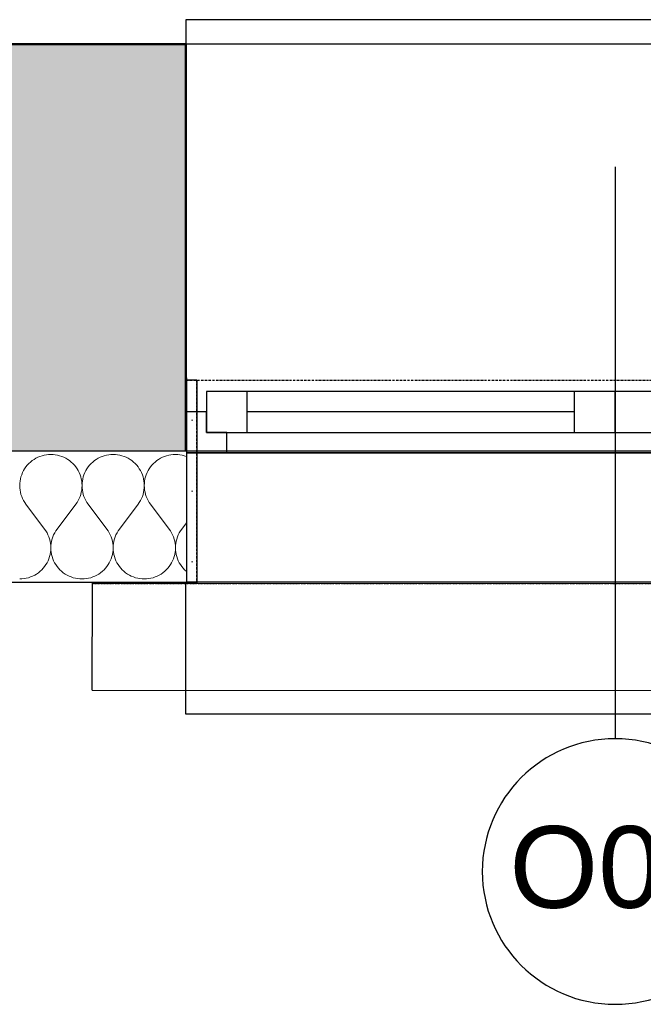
# Model space of a CAD drawing. Header units: millimetres. Extents: x -25972 to 4435, y -2839 to 20217.
# Tile 29 of 110: x -12686 to -11923, y -325 to 880. Entities that reach past the tile are written whole.
import ezdxf

# ---------------------------------------------------------------- set-up
doc = ezdxf.new("R2010")
doc.units = ezdxf.units.MM
doc.header["$MEASUREMENT"] = 0
for name, pattern in [('Wipeout_Contour', [1000, 0, -1000]), ('Čerchovaná M', [4.5, 2.5, -0.85, 0.3, -0.85]), ('Čerchovaná S', [3.5, 1.5, -0.85, 0.3, -0.85])]:
    doc.linetypes.add(name, pattern=pattern)
for name, color, linetype in [('7._POHLED ZÁPADNÍ_2_3D prvky fasada nove', 7, 'Continuous'), ('7._POHLED ZÁPADNÍ_2_Konstrukce - nosné', 7, 'Continuous'), ('7._POHLED ZÁPADNÍ_2_Nové_3D prvky fasada nove', 7, 'Continuous'), ('7._POHLED ZÁPADNÍ_2_Nové_Konstrukce - nosné', 7, 'Continuous'), ('7._POHLED ZÁPADNÍ_2_Nové_Otvory – Okna', 7, 'Continuous'), ('7._POHLED ZÁPADNÍ_2_Nové_Otvory – Značky oken', 7, 'Continuous'), ('7._POHLED ZÁPADNÍ_2_Nové_Výplně - Povrchové', 7, 'Continuous'), ('7._POHLED ZÁPADNÍ_2_Nové_Výplně – Řezové', 7, 'Continuous'), ('7._POHLED ZÁPADNÍ_2_Otvory – Značky oken', 7, 'Continuous'), ('7._POHLED ZÁPADNÍ_2_Výplně – Řezové', 7, 'Continuous')]:
    doc.layers.add(name, color=color, linetype=linetype)
doc.styles.add('GENEROVANÝ_STYL_1', font='txt')

# ---------------------------------------------------------------- blocks, each defined once
blk = doc.blocks.new('*X6', base_point=(-26263.1, -5016.6))
at = {"layer": '7._POHLED ZÁPADNÍ_2_Nové_Výplně – Řezové', "color": 21, "linetype": 'Continuous', "lineweight": 20, "true_color": 0xffaaaa}
for p, q in [((-12672.6, 338.7), (-12674.6, 336.8)), ((-12670.4, 340.4), (-12672.6, 338.7)), ((-12668.2, 341.9), (-12670.4, 340.4)), ((-12665.9, 343.3), (-12668.2, 341.9)), ((-12663.4, 344.5), (-12665.9, 343.3)), ((-12660.9, 345.6), (-12663.4, 344.5)), ((-12658.3, 346.4), (-12660.9, 345.6)), ((-12655.7, 347.1), (-12658.3, 346.4)), ((-12653, 347.6), (-12655.7, 347.1)), ((-12650.3, 347.9), (-12653, 347.6)), ((-12647.6, 348), (-12650.3, 347.9)), ((-12644.9, 347.9), (-12647.6, 348)), ((-12642.2, 347.6), (-12644.9, 347.9)), ((-12639.5, 347.1), (-12642.2, 347.6)), ((-12636.9, 346.4), (-12639.5, 347.1)), ((-12634.3, 345.6), (-12636.9, 346.4)), ((-12631.8, 344.5), (-12634.3, 345.6)), ((-12629.3, 343.3), (-12631.8, 344.5)), ((-12627, 341.9), (-12629.3, 343.3)), ((-12624.8, 340.4), (-12627, 341.9)), ((-12622.7, 338.7), (-12624.8, 340.4)), ((-12620.7, 336.8), (-12622.7, 338.7)), ((-12596.4, 338.7), (-12598.4, 336.8)), ((-12594.3, 340.4), (-12596.4, 338.7)), ((-12592, 341.9), (-12594.3, 340.4)), ((-12589.7, 343.3), (-12592, 341.9)), ((-12587.3, 344.5), (-12589.7, 343.3)), ((-12584.7, 345.6), (-12587.3, 344.5)), ((-12582.2, 346.4), (-12584.7, 345.6)), ((-12579.5, 347.1), (-12582.2, 346.4)), ((-12576.8, 347.6), (-12579.5, 347.1)), ((-12574.1, 347.9), (-12576.8, 347.6)), ((-12571.4, 348), (-12574.1, 347.9)), ((-12568.7, 347.9), (-12571.4, 348)), ((-12566, 347.6), (-12568.7, 347.9)), ((-12563.3, 347.1), (-12566, 347.6)), ((-12560.7, 346.4), (-12563.3, 347.1)), ((-12558.1, 345.6), (-12560.7, 346.4)), ((-12555.6, 344.5), (-12558.1, 345.6)), ((-12553.2, 343.3), (-12555.6, 344.5)), ((-12550.8, 341.9), (-12553.2, 343.3)), ((-12548.6, 340.4), (-12550.8, 341.9)), ((-12546.5, 338.7), (-12548.6, 340.4)), ((-12544.5, 336.8), (-12546.5, 338.7)), ((-12520.2, 338.7), (-12522.2, 336.8)), ((-12518.1, 340.4), (-12520.2, 338.7)), ((-12515.8, 341.9), (-12518.1, 340.4)), ((-12513.5, 343.3), (-12515.8, 341.9)), ((-12511.1, 344.5), (-12513.5, 343.3)), ((-12508.5, 345.6), (-12511.1, 344.5)), ((-12506, 346.4), (-12508.5, 345.6)), ((-12503.3, 347.1), (-12506, 346.4)), ((-12500.7, 347.6), (-12503.3, 347.1)), ((-12497.9, 347.9), (-12500.7, 347.6)), ((-12495.2, 348), (-12497.9, 347.9)), ((-12492.5, 347.9), (-12495.2, 348)), ((-12489.8, 347.6), (-12492.5, 347.9)), ((-12487.1, 347.1), (-12489.8, 347.6)), ((-12484.5, 346.4), (-12487.1, 347.1)), ((-12481.9, 345.6), (-12484.5, 346.4)), ((-12481.8, 345.5), (-12481.9, 345.6)), ((-12682.3, 325.7), (-12683.3, 323.2)), ((-12681.1, 328.1), (-12682.3, 325.7)), ((-12679.7, 330.5), (-12681.1, 328.1)), ((-12678.1, 332.7), (-12679.7, 330.5)), ((-12676.4, 334.8), (-12678.1, 332.7)), ((-12674.6, 336.8), (-12676.4, 334.8)), ((-12618.8, 334.8), (-12620.7, 336.8)), ((-12617.1, 332.7), (-12618.8, 334.8)), ((-12615.6, 330.5), (-12617.1, 332.7)), ((-12614.2, 328.1), (-12615.6, 330.5)), ((-12613, 325.7), (-12614.2, 328.1)), ((-12611.9, 323.2), (-12613, 325.7)), ((-12606.1, 325.7), (-12607.1, 323.2)), ((-12604.9, 328.1), (-12606.1, 325.7)), ((-12603.5, 330.5), (-12604.9, 328.1)), ((-12601.9, 332.7), (-12603.5, 330.5)), ((-12600.2, 334.8), (-12601.9, 332.7)), ((-12598.4, 336.8), (-12600.2, 334.8)), ((-12542.6, 334.8), (-12544.5, 336.8)), ((-12540.9, 332.7), (-12542.6, 334.8)), ((-12539.4, 330.5), (-12540.9, 332.7)), ((-12538, 328.1), (-12539.4, 330.5)), ((-12536.8, 325.7), (-12538, 328.1)), ((-12535.7, 323.2), (-12536.8, 325.7)), ((-12529.9, 325.7), (-12530.9, 323.2)), ((-12528.7, 328.1), (-12529.9, 325.7)), ((-12527.3, 330.5), (-12528.7, 328.1)), ((-12525.7, 332.7), (-12527.3, 330.5)), ((-12524, 334.8), (-12525.7, 332.7)), ((-12522.2, 336.8), (-12524, 334.8)), ((-12685.3, 315.3), (-12685.6, 312.6)), ((-12684.8, 318), (-12685.3, 315.3)), ((-12684.2, 320.6), (-12684.8, 318)), ((-12683.3, 323.2), (-12684.2, 320.6)), ((-12611.1, 320.6), (-12611.9, 323.2)), ((-12610.4, 318), (-12611.1, 320.6)), ((-12609.9, 315.3), (-12610.4, 318)), ((-12609.6, 312.6), (-12609.9, 315.3)), ((-12609.1, 315.3), (-12609.4, 312.6)), ((-12608.6, 318), (-12609.1, 315.3)), ((-12608, 320.6), (-12608.6, 318)), ((-12607.1, 323.2), (-12608, 320.6)), ((-12534.9, 320.6), (-12535.7, 323.2)), ((-12534.2, 318), (-12534.9, 320.6)), ((-12533.7, 315.3), (-12534.2, 318)), ((-12533.4, 312.6), (-12533.7, 315.3)), ((-12532.9, 315.3), (-12533.2, 312.6)), ((-12532.5, 318), (-12532.9, 315.3)), ((-12531.8, 320.6), (-12532.5, 318)), ((-12530.9, 323.2), (-12531.8, 320.6)), ((-12685.6, 312.6), (-12685.7, 309.9)), ((-12685.7, 309.9), (-12685.6, 307.1)), ((-12685.6, 307.1), (-12685.3, 304.4)), ((-12685.3, 304.4), (-12684.8, 301.8)), ((-12684.8, 301.8), (-12684.2, 299.1)), ((-12611.1, 299.1), (-12610.4, 301.8)), ((-12610.4, 301.8), (-12609.9, 304.4)), ((-12609.9, 304.4), (-12609.6, 307.1)), ((-12609.5, 309.9), (-12609.6, 312.6)), ((-12609.6, 307.1), (-12609.5, 309.9)), ((-12609.4, 312.6), (-12609.5, 309.9)), ((-12609.5, 309.9), (-12609.4, 307.1)), ((-12609.4, 307.1), (-12609.1, 304.4)), ((-12609.1, 304.4), (-12608.6, 301.8)), ((-12608.6, 301.8), (-12608, 299.1)), ((-12534.9, 299.1), (-12534.2, 301.8)), ((-12534.2, 301.8), (-12533.7, 304.4)), ((-12533.7, 304.4), (-12533.4, 307.1)), ((-12533.3, 309.9), (-12533.4, 312.6)), ((-12533.4, 307.1), (-12533.3, 309.9)), ((-12533.2, 312.6), (-12533.3, 309.9)), ((-12533.3, 309.9), (-12533.2, 307.1)), ((-12533.2, 307.1), (-12532.9, 304.4)), ((-12532.9, 304.4), (-12532.4, 301.8)), ((-12532.4, 301.8), (-12531.8, 299.1)), ((-12684.2, 299.1), (-12683.3, 296.5)), ((-12683.3, 296.5), (-12682.3, 294)), ((-12682.3, 294), (-12681, 291.6)), ((-12681, 291.6), (-12679.6, 289.3)), ((-12679.6, 289.3), (-12678.1, 287)), ((-12617.1, 287), (-12615.6, 289.3)), ((-12615.6, 289.3), (-12614.2, 291.6)), ((-12614.2, 291.6), (-12613, 294)), ((-12613, 294), (-12611.9, 296.5)), ((-12611.9, 296.5), (-12611.1, 299.1)), ((-12608, 299.1), (-12607.1, 296.5)), ((-12607.1, 296.5), (-12606.1, 294)), ((-12606.1, 294), (-12604.8, 291.6)), ((-12604.8, 291.6), (-12603.5, 289.3)), ((-12603.5, 289.3), (-12601.9, 287)), ((-12540.9, 287), (-12539.4, 289.3)), ((-12539.4, 289.3), (-12538, 291.6)), ((-12538, 291.6), (-12536.8, 294)), ((-12536.8, 294), (-12535.7, 296.5)), ((-12535.7, 296.5), (-12534.9, 299.1)), ((-12531.8, 299.1), (-12530.9, 296.5)), ((-12530.9, 296.5), (-12529.9, 294)), ((-12529.9, 294), (-12528.7, 291.6)), ((-12528.7, 291.6), (-12527.3, 289.3)), ((-12527.3, 289.3), (-12525.7, 287)), ((-12655.2, 256.6), (-12678.1, 287)), ((-12640, 256.6), (-12617.1, 287)), ((-12579, 256.5), (-12601.9, 287)), ((-12563.8, 256.5), (-12540.9, 287)), ((-12502.9, 256.5), (-12525.7, 287)), ((-12653.7, 254.3), (-12655.2, 256.6)), ((-12652.3, 252), (-12653.7, 254.3)), ((-12641.5, 254.3), (-12642.9, 252)), ((-12640, 256.6), (-12641.5, 254.3)), ((-12577.5, 254.3), (-12579, 256.5)), ((-12576.1, 252), (-12577.5, 254.3)), ((-12565.4, 254.3), (-12566.7, 252)), ((-12563.8, 256.5), (-12565.4, 254.3)), ((-12501.3, 254.3), (-12502.9, 256.5)), ((-12499.9, 252), (-12501.3, 254.3)), ((-12489.2, 254.3), (-12490.6, 252)), ((-12487.6, 256.5), (-12489.2, 254.3)), ((-12487.6, 256.5), (-12481.8, 264.3)), ((-12651.1, 249.5), (-12652.3, 252)), ((-12650, 247), (-12651.1, 249.5)), ((-12649.2, 244.5), (-12650, 247)), ((-12648.5, 241.8), (-12649.2, 244.5)), ((-12648, 239.1), (-12648.5, 241.8)), ((-12646.7, 241.8), (-12647.2, 239.1)), ((-12646.1, 244.5), (-12646.7, 241.8)), ((-12645.2, 247), (-12646.1, 244.5)), ((-12644.2, 249.5), (-12645.2, 247)), ((-12642.9, 252), (-12644.2, 249.5)), ((-12574.9, 249.5), (-12576.1, 252)), ((-12573.8, 247), (-12574.9, 249.5)), ((-12573, 244.5), (-12573.8, 247)), ((-12572.3, 241.8), (-12573, 244.5)), ((-12571.8, 239.1), (-12572.3, 241.8)), ((-12570.5, 241.8), (-12571, 239.1)), ((-12569.9, 244.5), (-12570.5, 241.8)), ((-12569, 247), (-12569.9, 244.5)), ((-12568, 249.5), (-12569, 247)), ((-12566.7, 252), (-12568, 249.5)), ((-12498.7, 249.5), (-12499.9, 252)), ((-12497.6, 247), (-12498.7, 249.5)), ((-12496.8, 244.4), (-12497.6, 247)), ((-12496.1, 241.8), (-12496.8, 244.4)), ((-12495.6, 239.1), (-12496.1, 241.8)), ((-12494.4, 241.8), (-12494.8, 239.1)), ((-12493.7, 244.4), (-12494.4, 241.8)), ((-12492.8, 247), (-12493.7, 244.4)), ((-12491.8, 249.5), (-12492.8, 247)), ((-12490.6, 252), (-12491.8, 249.5)), ((-12647.7, 236.4), (-12648, 239.1)), ((-12648, 228.3), (-12647.7, 231)), ((-12647.6, 233.7), (-12647.7, 236.4)), ((-12647.7, 231), (-12647.6, 233.7)), ((-12647.5, 236.4), (-12647.6, 233.7)), ((-12647.6, 233.7), (-12647.5, 231)), ((-12647.2, 239.1), (-12647.5, 236.4)), ((-12647.5, 231), (-12647.2, 228.3)), ((-12571.5, 236.4), (-12571.8, 239.1)), ((-12571.8, 228.3), (-12571.5, 231)), ((-12571.4, 233.7), (-12571.5, 236.4)), ((-12571.5, 231), (-12571.4, 233.7)), ((-12571.3, 236.4), (-12571.4, 233.7)), ((-12571.4, 233.7), (-12571.3, 231)), ((-12571, 239.1), (-12571.3, 236.4)), ((-12571.3, 231), (-12571, 228.3)), ((-12495.3, 236.4), (-12495.6, 239.1)), ((-12495.6, 228.3), (-12495.3, 231)), ((-12495.2, 233.7), (-12495.3, 236.4)), ((-12495.3, 231), (-12495.2, 233.7)), ((-12495.1, 236.4), (-12495.2, 233.7)), ((-12495.2, 233.7), (-12495.1, 231)), ((-12494.8, 239.1), (-12495.1, 236.4)), ((-12495.1, 231), (-12494.8, 228.3)), ((-12652.3, 215.5), (-12651, 217.9)), ((-12651, 217.9), (-12650, 220.4)), ((-12650, 220.4), (-12649.2, 223)), ((-12649.2, 223), (-12648.5, 225.6)), ((-12648.5, 225.6), (-12648, 228.3)), ((-12647.2, 228.3), (-12646.7, 225.6)), ((-12646.7, 225.6), (-12646.1, 223)), ((-12646.1, 223), (-12645.2, 220.4)), ((-12645.2, 220.4), (-12644.2, 217.9)), ((-12644.2, 217.9), (-12643, 215.5)), ((-12576.1, 215.4), (-12574.9, 217.9)), ((-12574.9, 217.9), (-12573.8, 220.4)), ((-12573.8, 220.4), (-12573, 223)), ((-12573, 223), (-12572.3, 225.6)), ((-12572.3, 225.6), (-12571.8, 228.3)), ((-12571, 228.3), (-12570.6, 225.6)), ((-12570.6, 225.6), (-12569.9, 223)), ((-12569.9, 223), (-12569, 220.4)), ((-12569, 220.4), (-12568, 217.9)), ((-12568, 217.9), (-12566.8, 215.4)), ((-12499.9, 215.4), (-12498.7, 217.9)), ((-12498.7, 217.9), (-12497.6, 220.4)), ((-12497.6, 220.4), (-12496.8, 223)), ((-12496.8, 223), (-12496.1, 225.6)), ((-12496.1, 225.6), (-12495.6, 228.3)), ((-12494.8, 228.3), (-12494.4, 225.6)), ((-12494.4, 225.6), (-12493.7, 223)), ((-12493.7, 223), (-12492.8, 220.4)), ((-12492.8, 220.4), (-12491.8, 217.9)), ((-12491.8, 217.9), (-12490.6, 215.4)), ((-12662.9, 203.2), (-12660.8, 204.9)), ((-12660.8, 204.9), (-12658.8, 206.8)), ((-12658.8, 206.8), (-12656.9, 208.8)), ((-12656.9, 208.8), (-12655.2, 210.9)), ((-12655.2, 210.9), (-12653.7, 213.1)), ((-12653.7, 213.1), (-12652.3, 215.5)), ((-12643, 215.5), (-12641.6, 213.1)), ((-12641.6, 213.1), (-12640, 210.9)), ((-12640, 210.9), (-12638.3, 208.8)), ((-12638.3, 208.8), (-12636.5, 206.8)), ((-12636.5, 206.8), (-12634.5, 204.9)), ((-12634.5, 204.9), (-12632.4, 203.2)), ((-12586.7, 203.2), (-12584.6, 204.9)), ((-12584.6, 204.9), (-12582.6, 206.8)), ((-12582.6, 206.8), (-12580.7, 208.8)), ((-12580.7, 208.8), (-12579, 210.9)), ((-12579, 210.9), (-12577.5, 213.1)), ((-12577.5, 213.1), (-12576.1, 215.4)), ((-12566.8, 215.4), (-12565.4, 213.1)), ((-12565.4, 213.1), (-12563.8, 210.9)), ((-12563.8, 210.9), (-12562.1, 208.8)), ((-12562.1, 208.8), (-12560.3, 206.8)), ((-12560.3, 206.8), (-12558.3, 204.9)), ((-12558.3, 204.9), (-12556.2, 203.2)), ((-12510.5, 203.2), (-12508.4, 204.9)), ((-12508.4, 204.9), (-12506.4, 206.8)), ((-12506.4, 206.8), (-12504.5, 208.8)), ((-12504.5, 208.8), (-12502.8, 210.9)), ((-12502.8, 210.9), (-12501.3, 213.1)), ((-12501.3, 213.1), (-12499.9, 215.4)), ((-12490.6, 215.4), (-12489.2, 213.1)), ((-12489.2, 213.1), (-12487.6, 210.9)), ((-12487.6, 210.9), (-12485.9, 208.8)), ((-12485.9, 208.8), (-12484.1, 206.8)), ((-12484.1, 206.8), (-12482.1, 204.9)), ((-12482.1, 204.9), (-12481.8, 204.7)), ((-12685.7, 195.6), (-12683, 195.7)), ((-12683, 195.7), (-12680.3, 196)), ((-12680.3, 196), (-12677.6, 196.5)), ((-12677.6, 196.5), (-12675, 197.1)), ((-12675, 197.1), (-12672.4, 198)), ((-12672.4, 198), (-12669.9, 199)), ((-12669.9, 199), (-12667.4, 200.3)), ((-12667.4, 200.3), (-12665.1, 201.6)), ((-12665.1, 201.6), (-12662.9, 203.2)), ((-12632.4, 203.2), (-12630.1, 201.6)), ((-12630.1, 201.6), (-12627.8, 200.3)), ((-12627.8, 200.3), (-12625.4, 199)), ((-12625.4, 199), (-12622.8, 198)), ((-12622.8, 198), (-12620.3, 197.1)), ((-12620.3, 197.1), (-12617.6, 196.5)), ((-12617.6, 196.5), (-12614.9, 196)), ((-12614.9, 196), (-12612.2, 195.7)), ((-12612.2, 195.7), (-12609.5, 195.6)), ((-12609.5, 195.6), (-12606.8, 195.7)), ((-12606.8, 195.7), (-12604.1, 196)), ((-12604.1, 196), (-12601.4, 196.5)), ((-12601.4, 196.5), (-12598.8, 197.1)), ((-12598.8, 197.1), (-12596.2, 198)), ((-12596.2, 198), (-12593.7, 199)), ((-12593.7, 199), (-12591.3, 200.3)), ((-12591.3, 200.3), (-12588.9, 201.6)), ((-12588.9, 201.6), (-12586.7, 203.2)), ((-12556.2, 203.2), (-12553.9, 201.6)), ((-12553.9, 201.6), (-12551.6, 200.3)), ((-12551.6, 200.3), (-12549.2, 199)), ((-12549.2, 199), (-12546.6, 198)), ((-12546.6, 198), (-12544.1, 197.1)), ((-12544.1, 197.1), (-12541.4, 196.5)), ((-12541.4, 196.5), (-12538.8, 196)), ((-12538.8, 196), (-12536, 195.7)), ((-12536, 195.7), (-12533.3, 195.6)), ((-12533.3, 195.6), (-12530.6, 195.7)), ((-12530.6, 195.7), (-12527.9, 196)), ((-12527.9, 196), (-12525.2, 196.5)), ((-12525.2, 196.5), (-12522.6, 197.1)), ((-12522.6, 197.1), (-12520, 198)), ((-12520, 198), (-12517.5, 199)), ((-12517.5, 199), (-12515.1, 200.3)), ((-12515.1, 200.3), (-12512.7, 201.6)), ((-12512.7, 201.6), (-12510.5, 203.2))]:
    blk.add_line(p, q, dxfattribs=at)

msp = doc.modelspace()

# ---------------------------------------------------------------- linework, layer by layer
at = {"layer": '7._POHLED ZÁPADNÍ_2_Konstrukce - nosné', "color": 7, "linetype": 'Continuous', "lineweight": 50, "flags": 128}
msp.add_lwpolyline([(-12482.4, 850), (-13601.2, 850)], dxfattribs=at)
at = {"layer": '7._POHLED ZÁPADNÍ_2_Nové_Otvory – Okna', "color": 1, "linetype": 'Continuous', "lineweight": 25}
for p, q in [((-11432.4, 880), (-12482.4, 880)), ((-12482.4, 880), (-12482.4, 850)), ((-11432.4, 850), (-12482.4, 850)), ((-12407.4, 425), (-12457.4, 425)), ((-12457.4, 425), (-12457.4, 375)), ((-12007.4, 425), (-12407.4, 425)), ((-12407.4, 375), (-12407.4, 425)), ((-12007.4, 425), (-12407.4, 425)), ((-11957.4, 425), (-12007.4, 425)), ((-12007.4, 425), (-12007.4, 375)), ((-11907.4, 425), (-11957.4, 425)), ((-11957.4, 425), (-11957.4, 375)), ((-11957.4, 375), (-11957.4, 425)), ((-12457.4, 375), (-12457.4, 400)), ((-12007.4, 400), (-12407.4, 400)), ((-12432.4, 375), (-12457.4, 375)), ((-12457.4, 375), (-12407.4, 375)), ((-12432.4, 350), (-12432.4, 375)), ((-12407.4, 375), (-12007.4, 375)), ((-12007.4, 375), (-11957.4, 375)), ((-11957.4, 375), (-11907.4, 375)), ((-12432.4, 350), (-11957.4, 350)), ((-11957.4, 350), (-11482.4, 350)), ((-11432.4, 30), (-12482.4, 30))]:
    msp.add_line(p, q, dxfattribs=at)
at = {"layer": '7._POHLED ZÁPADNÍ_2_Nové_Otvory – Značky oken', "color": 1, "linetype": 'Continuous', "lineweight": 25, "flags": 128}
msp.add_lwpolyline([(-11794.9, -162.5, 1), (-12119.9, -162.5, 1)], format="xyb", close=True, dxfattribs=at)

# ---------------------------------------------------------------- texts
at = {"layer": '7._POHLED ZÁPADNÍ_2_Otvory – Značky oken', "color": 1, "linetype": 'Continuous', "lineweight": 25, "insert": (-12086.8, -157.6), "char_height": 100, "attachment_point": 4, "rotation": 359.9986, "style": 'GENEROVANÝ_STYL_1'}
msp.add_mtext('\\A1;{\\pql;\\pt0;\\fArial|b0|i0|c238|p38;O01}', dxfattribs=at)

# ---------------------------------------------------------------- wipeouts: each hides what was drawn before it
at = {"color": 254, "linetype": 'Wipeout_Contour', "lineweight": 0, "ltscale": 200573.936312}
msp.add_wipeout([(-12595.9, 189.7), (-12595.9, 146.6), (-12589.3, 146.6), (-12586, 136.4), (-12577.3, 130), (-12566.5, 130), (-12557.7, 136.4), (-12554.4, 146.6), (-12529.4, 146.6), (-12529.4, 158), (-12481.6, 158), (-12481.6, 148.8), (-12468.9, 148.8), (-12468.9, 439), (-12481.6, 439), (-12481.6, 189.7)], dxfattribs=at).dxf.layer = '7._POHLED ZÁPADNÍ_2_Nové_Výplně – Řezové'

# ---------------------------------------------------------------- next in the draw order: hatches: boundary and pattern name
at = {"layer": '7._POHLED ZÁPADNÍ_2_Nové_Výplně – Řezové', "linetype": 'Continuous', "lineweight": 20, "true_color": 0xffaaaa}
h = msp.add_hatch(dxfattribs=at)
h.set_pattern_fill('Omítka_01_0002', color=21, style=0, pattern_type=2)
h.set_pattern_definition([(0, (0, -9e-13), (0, 86.60254), [0, -50]), (0, (25, 43.3), (0, 86.60254), [0, -50])])
h.paths.add_polyline_path([(-12595.9, 189.7), (-12595.9, 146.6), (-12589.3, 146.6), (-12586, 136.4), (-12577.3, 130), (-12566.5, 130), (-12557.7, 136.4), (-12554.4, 146.6), (-12529.4, 146.6), (-12529.4, 158), (-12481.6, 158), (-12481.6, 148.8), (-12468.9, 148.8), (-12468.9, 439), (-12481.6, 439), (-12481.6, 189.7)])
at = {"layer": '7._POHLED ZÁPADNÍ_2_Výplně – Řezové', "linetype": 'Continuous', "lineweight": 13}
msp.add_hatch(color=254, dxfattribs=at).paths.add_polyline_path([(-13601.2, 850), (-13601.2, 350), (-12482.4, 350), (-12482.4, 850)])

# ---------------------------------------------------------------- next in the draw order: linework, layer by layer
at = {"layer": '7._POHLED ZÁPADNÍ_2_Konstrukce - nosné', "color": 7, "linetype": 'Continuous', "lineweight": 50}
for p, q in [((-12482.4, 400), (-12482.4, 850)), ((-12482.4, 350), (-12482.4, 400))]:
    msp.add_line(p, q, dxfattribs=at)
at = {"layer": '7._POHLED ZÁPADNÍ_2_Konstrukce - nosné', "color": 7, "linetype": 'Continuous', "lineweight": 50, "flags": 128}
msp.add_lwpolyline([(-13601.2, 350), (-12482.4, 350)], dxfattribs=at)
at = {"layer": '7._POHLED ZÁPADNÍ_2_Nové_3D prvky fasada nove', "color": 1, "linetype": 'Continuous', "lineweight": 25}
for p, q in [((-12481.6, 439), (-12481.6, 189.7)), ((-12468.9, 439), (-12481.6, 439)), ((-12468.9, 439), (-12468.9, 148.8)), ((-12595.9, 189.7), (-12595.9, 146.6)), ((-12481.6, 189.7), (-12595.9, 189.7)), ((-12529.4, 158), (-12529.4, 146.6)), ((-12481.6, 158), (-12529.4, 158)), ((-12481.6, 158), (-12481.6, 148.8)), ((-12589.3, 146.6), (-12595.9, 146.6)), ((-12589.3, 146.6), (-12586, 136.4)), ((-12554.4, 146.6), (-12557.7, 136.4)), ((-12529.4, 146.6), (-12554.4, 146.6)), ((-12468.9, 148.8), (-12481.6, 148.8)), ((-12586, 136.4), (-12577.3, 130)), ((-12557.7, 136.4), (-12566.5, 130)), ((-12566.5, 130), (-12577.3, 130))]:
    msp.add_line(p, q, dxfattribs=at)
at = {"layer": '7._POHLED ZÁPADNÍ_2_Nové_3D prvky fasada nove', "color": 1, "linetype": 'Čerchovaná M', "lineweight": 25, "flags": 128}
for points in [[(-12481.6, 439), (-12481.6, 189.7)], [(-12468.9, 439), (-12481.6, 439)], [(-12481.6, 439), (-12481.6, 189.7)], [(-12481.6, 439), (-11431.6, 439)], [(-12468.9, 148.8), (-12468.9, 439)], [(-12595.9, 189.7), (-12595.9, 146.6)], [(-12481.6, 189.7), (-12595.9, 189.7)], [(-12595.9, 189.7), (-12595.9, 146.6)], [(-12595.9, 189.7), (-11317.3, 189.7)], [(-12529.4, 146.6), (-12529.4, 158)], [(-12529.4, 158), (-12481.6, 158)], [(-12481.6, 158), (-12481.6, 148.8)], [(-12595.9, 146.6), (-12589.3, 146.6)], [(-12595.9, 146.6), (-11317.3, 146.6)], [(-12589.3, 146.6), (-12586, 136.4)], [(-12589.3, 146.6), (-12586, 136.4)], [(-12557.7, 136.4), (-12554.4, 146.6)], [(-12554.4, 146.6), (-12529.4, 146.6)], [(-12481.6, 148.8), (-12468.9, 148.8)], [(-12586, 136.4), (-12577.3, 130)], [(-12586, 136.4), (-12577.3, 130)], [(-12566.5, 130), (-12557.7, 136.4)], [(-12577.3, 130), (-12566.5, 130)], [(-12577.3, 130), (-11335.9, 130)]]:
    msp.add_lwpolyline(points, dxfattribs=at)
at = {"layer": '7._POHLED ZÁPADNÍ_2_Nové_Otvory – Okna', "color": 1, "linetype": 'Continuous', "lineweight": 25}
for p, q in [((-12482.4, 400), (-12482.4, 850)), ((-12457.4, 400), (-12482.4, 400)), ((-12482.4, 350), (-12482.4, 400)), ((-12482.4, 350), (-12482.4, 400)), ((-11432.4, 350), (-12482.4, 350)), ((-12482.4, 350), (-12432.4, 350))]:
    msp.add_line(p, q, dxfattribs=at)

# ---------------------------------------------------------------- next in the draw order: wipeouts: each hides what was drawn before it
at = {"color": 254, "linetype": 'Wipeout_Contour', "lineweight": 0, "ltscale": 47831.71692}
msp.add_wipeout([(-12596.8, 190.3), (-12596.9, 59.4), (-11317.4, 59), (-11317.3, 189.9)], dxfattribs=at).dxf.layer = '7._POHLED ZÁPADNÍ_2_Nové_Výplně - Povrchové'

# ---------------------------------------------------------------- next in the draw order: linework, layer by layer
at = {"layer": '7._POHLED ZÁPADNÍ_2_Nové_3D prvky fasada nove', "color": 1, "linetype": 'Continuous', "lineweight": 25}
for p, q in [((-12596.9, 59.4), (-12596.8, 190.3)), ((-12596.8, 190.3), (-11317.3, 189.9)), ((-12596.9, 59.4), (-11317.4, 59))]:
    msp.add_line(p, q, dxfattribs=at)
at = {"layer": '7._POHLED ZÁPADNÍ_2_Nové_3D prvky fasada nove', "color": 1, "linetype": 'Čerchovaná S', "lineweight": 25}
msp.add_line((-12596.8, 190.1), (-11317.3, 189.7), dxfattribs=at)
at = {"layer": '7._POHLED ZÁPADNÍ_2_Nové_Otvory – Okna', "color": 1, "linetype": 'Continuous', "lineweight": 25}
msp.add_line((-12482.4, 30), (-12482.4, 350), dxfattribs=at)
at = {"layer": '7._POHLED ZÁPADNÍ_2_Nové_Otvory – Značky oken', "color": 1, "linetype": 'Continuous', "lineweight": 25}
msp.add_line((-11957.4, 700), (-11957.4, 0), dxfattribs=at)

# ---------------------------------------------------------------- next in the draw order: wipeouts: each hides what was drawn before it
at = {"color": 254, "linetype": 'Wipeout_Contour', "lineweight": 0, "ltscale": 52258.883562}
msp.add_wipeout([(-13641.5, 191.8), (-12481.8, 191.8), (-12481.8, 351.8), (-13641.4, 351.8)], dxfattribs=at).dxf.layer = '7._POHLED ZÁPADNÍ_2_Nové_Výplně – Řezové'

# ---------------------------------------------------------------- next in the draw order: linework, layer by layer
at = {"layer": '7._POHLED ZÁPADNÍ_2_Nové_Konstrukce - nosné', "color": 1, "linetype": 'Continuous', "lineweight": 25}
for q in [(-12481.8, 191.8), (-12481.8, 351.8)]:
    msp.add_line((-12481.8, 441.8), q, dxfattribs=at)
at = {"layer": '7._POHLED ZÁPADNÍ_2_Nové_Konstrukce - nosné', "color": 1, "linetype": 'Continuous', "lineweight": 25, "flags": 128}
for points in [[(-12481.8, 351.8), (-13641.4, 351.8)], [(-13641.5, 191.8), (-12481.8, 191.8)]]:
    msp.add_lwpolyline(points, dxfattribs=at)
at = {"layer": '7._POHLED ZÁPADNÍ_2_Nové_Otvory – Okna', "color": 1, "linetype": 'Continuous', "lineweight": 25}
for p, q in [((-12481.8, 441.8), (-12481.8, 351.8)), ((-12481.8, 441.8), (-12481.8, 191.8)), ((-11431.8, 351.8), (-12481.8, 351.8)), ((-11431.8, 191.8), (-12481.8, 191.8))]:
    msp.add_line(p, q, dxfattribs=at)

# ---------------------------------------------------------------- next in the draw order: block references
at = {"layer": '7._POHLED ZÁPADNÍ_2_3D prvky fasada nove', "color": 9, "linetype": 'Continuous', "lineweight": 13}
msp.add_blockref('*X6', (-26263.1, -5016.6), dxfattribs=at)

doc.saveas('drawing.dxf')
